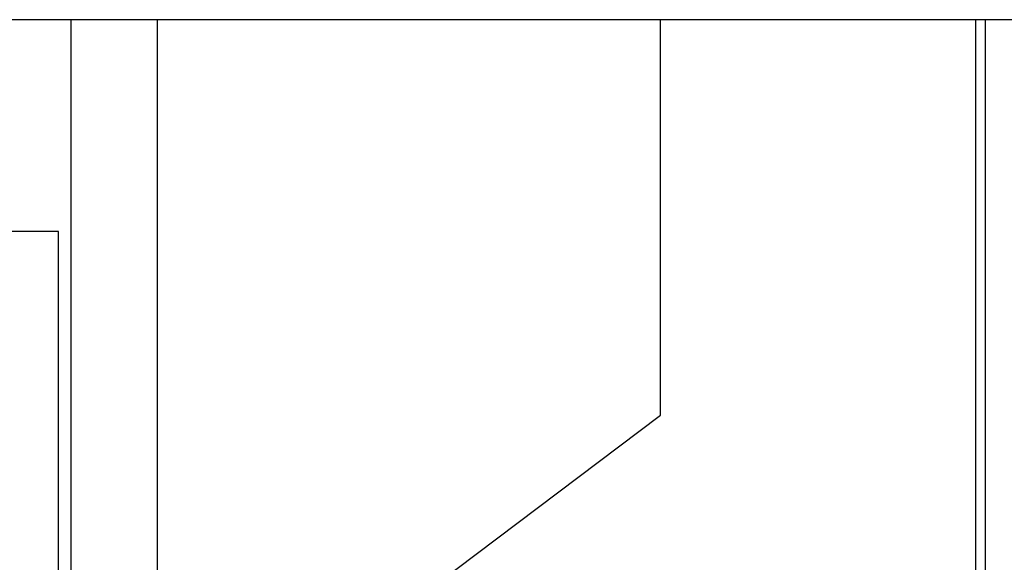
# Model space of a CAD drawing. Header units: inches. Extents: x 0 to 20790, y -12 to 14700.
# Tile 57 of 242: x 6277 to 6471, y 4960 to 5067. Entities that reach past the tile are written whole.
import ezdxf

# ---------------------------------------------------------------- set-up
doc = ezdxf.new("R2010")
doc.units = ezdxf.units.IN
doc.layers.add('1', color=7, linetype='Continuous', true_color=0xffffff)

msp = doc.modelspace()

# ---------------------------------------------------------------- linework, layer by layer
at = {"layer": '1', "color": 2, "linetype": 'Continuous', "lineweight": 25}
for p, q in [((7000.634, 5066.827), (6139.634, 5066.827)), ((6287.134, 4875.527), (6287.134, 5066.829)), ((6304.134, 4892.027), (6304.134, 5066.825)), ((6403.134, 4989.027), (6403.134, 5066.825)), ((6465.134, 5066.798), (6465.134, 4899.327)), ((6467.134, 4901.327), (6467.134, 5066.811)), ((6284.634, 5025.127), (6129.634, 5025.127)), ((6284.634, 4725.927), (6284.634, 5025.127)), ((6304.134, 4914.427), (6403.134, 4989.027))]:
    msp.add_line(p, q, dxfattribs=at)

doc.saveas('drawing.dxf')
